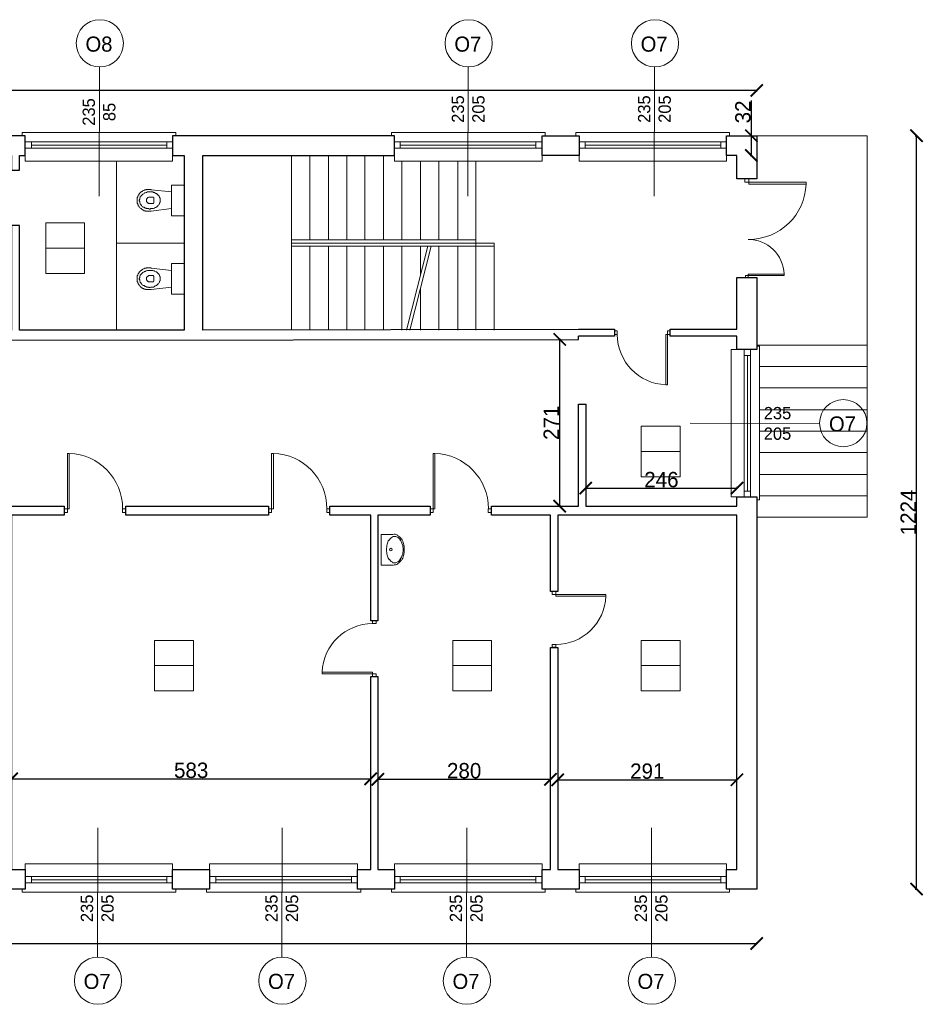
# Model space of a CAD drawing. Header units: centimetres. Extents: x -17621 to 77377, y -18613 to 66.
# Tile 86 of 173: x 14486 to 15954, y -14206 to -12606. Entities that reach past the tile are written whole.
import ezdxf

# ---------------------------------------------------------------- set-up
doc = ezdxf.new("R2010")
doc.units = ezdxf.units.CM
doc.layers.add('0-wymiarowanie rys.CAD', color=5, linetype='Continuous', lineweight=0, true_color=0x0000ff)
for name, color, linetype, lineweight in [('a_drzwi i okna', 2, 'Continuous', 0), ('a_inwentaryzacja', 141, 'Continuous', 0), ('a_wymiarowanie', 211, 'Continuous', 0), ('drzwi', 2, 'Continuous', 0), ('pomieszczenia', 191, 'Continuous', 5)]:
    doc.layers.add(name, color=color, linetype=linetype, lineweight=lineweight)
for name, color, linetype in [('PDF2_A220 ŚCIANY WEWNĘTRZNE', 7, 'Continuous'), ('PDF2_A250 SCHODY', 7, 'Continuous'), ('PDF2_A310 STOLARKA ZEWNĘTRZNA', 7, 'Continuous'), ('PDF2_A720 MEBLE', 7, 'Continuous'), ('PDF2_WIDOKOWA', 7, 'Continuous')]:
    doc.layers.add(name, color=color, linetype=linetype)
doc.styles.add('PDF Century Gothic', font='GOTHIC.TTF')
doc.dimstyles.new('ISO-25', dxfattribs={"dimtxt": 25, "dimasz": 20, "dimexe": 0.6, "dimexo": 0.375, "dimtad": 1, "dimdec": 0, "dimtxsty": 'PDF Century Gothic', "dimblk": 'ARCHTICK', "dimcen": 2.5, "dimadec": 1, "dimazin": 0, "dimtfac": 1, "dimtdec": 0, "dimtmove": 0, "dimatfit": 3, "dimldrblk": 'ARCHTICK', "dimfxl": 2, "dimfxlon": 1, "dimarcsym": 0})

# ---------------------------------------------------------------- blocks, each defined once
blk = doc.blocks.new('_ArchTick')
at = {"color": 0, "linetype": 'ByBlock', "const_width": 0.15}
blk.add_lwpolyline([(-0.5, -0.5), (0.5, 0.5)], dxfattribs=at)
blk = doc.blocks.new('*D895')
at = {"layer": 'a_wymiarowanie', "color": 0, "linetype": 'Continuous', "lineweight": -2, "transparency": 16777216}
for p, q in [((15675.1, -12794.2), (15675.1, -12736.8)), ((15673.1, -12794.2), (15675.7, -12794.2)), ((15675.1, -12826.3), (15675.1, -12794.2)), ((15673.1, -12826.3), (15675.7, -12826.3))]:
    blk.add_line(p, q, dxfattribs=at)
at = {"layer": 'Defpoints', "color": 0, "linetype": 'Continuous', "transparency": 16777216}
for p in [(15095.3, -12794.2), (15675.1, -12794.2), (15095.3, -12826.3)]:
    blk.add_point(p, dxfattribs=at)
at = {"layer": 'a_wymiarowanie', "color": 0, "linetype": 'Continuous', "lineweight": -2, "transparency": 16777216, "xscale": 20, "yscale": 20, "zscale": 20}
for p, rotation in [((15675.1, -12794.2), 90), ((15675.1, -12826.3), 270)]:
    blk.add_blockref('_ArchTick', p, dxfattribs=dict(at, rotation=rotation))
at = {"layer": 'a_wymiarowanie', "color": 0, "linetype": 'Continuous', "lineweight": 0, "transparency": 16777216, "insert": (15661.4, -12755.5), "char_height": 25, "attachment_point": 5, "rotation": 90, "style": 'PDF Century Gothic'}
blk.add_mtext('32', dxfattribs=at)
blk = doc.blocks.new('*D896')
at = {"layer": 'a_wymiarowanie', "color": 0, "linetype": 'Continuous', "lineweight": -2, "transparency": 16777216}
for p, q in [((15406, -13364.8), (15406, -13367.4)), ((15406, -13366.8), (15651.6, -13366.8)), ((15651.6, -13364.8), (15651.6, -13367.4))]:
    blk.add_line(p, q, dxfattribs=at)
at = {"layer": 'Defpoints', "color": 0, "linetype": 'Continuous', "transparency": 16777216}
for p in [(15406, -13230.1), (15651.6, -13230.1), (15651.6, -13366.8)]:
    blk.add_point(p, dxfattribs=at)
at = {"layer": 'a_wymiarowanie', "color": 0, "linetype": 'Continuous', "lineweight": -2, "transparency": 16777216, "xscale": 20, "yscale": 20, "zscale": 20, "rotation": 180}
blk.add_blockref('_ArchTick', (15406, -13366.8), dxfattribs=at)
at = {"layer": 'a_wymiarowanie', "color": 0, "linetype": 'Continuous', "lineweight": -2, "transparency": 16777216, "xscale": 20, "yscale": 20, "zscale": 20}
blk.add_blockref('_ArchTick', (15651.6, -13366.8), dxfattribs=at)
at = {"layer": 'a_wymiarowanie', "color": 0, "linetype": 'Continuous', "lineweight": 0, "transparency": 16777216, "insert": (15528.8, -13353.1), "char_height": 25, "attachment_point": 5, "style": 'PDF Century Gothic'}
blk.add_mtext('246', dxfattribs=at)
blk = doc.blocks.new('*D897')
at = {"layer": 'a_wymiarowanie', "color": 0, "linetype": 'Continuous', "lineweight": -2, "transparency": 16777216}
for p, q in [((15365.6, -13125.1), (15363, -13125.1)), ((15363.6, -13396.1), (15363.6, -13125.1)), ((15365.6, -13396.1), (15363, -13396.1))]:
    blk.add_line(p, q, dxfattribs=at)
at = {"layer": 'Defpoints', "color": 0, "linetype": 'Continuous', "transparency": 16777216}
for p in [(15363.6, -13125.1), (15393.9, -13125.1), (15394.2, -13396.1)]:
    blk.add_point(p, dxfattribs=at)
at = {"layer": 'a_wymiarowanie', "color": 0, "linetype": 'Continuous', "lineweight": -2, "transparency": 16777216, "xscale": 20, "yscale": 20, "zscale": 20}
for p, rotation in [((15363.6, -13125.1), 90), ((15363.6, -13396.1), 270)]:
    blk.add_blockref('_ArchTick', p, dxfattribs=dict(at, rotation=rotation))
at = {"layer": 'a_wymiarowanie', "color": 0, "linetype": 'Continuous', "lineweight": 0, "transparency": 16777216, "insert": (15349.8, -13260.6), "char_height": 25, "attachment_point": 5, "rotation": 90, "style": 'PDF Century Gothic'}
blk.add_mtext('271', dxfattribs=at)
blk = doc.blocks.new('*D898')
at = {"layer": 'a_wymiarowanie', "color": 0, "linetype": 'Continuous', "lineweight": -2, "transparency": 16777216}
for p, q in [((14473, -13841.2), (14473, -13838.6)), ((15056.4, -13841.2), (15056.4, -13838.6)), ((14473, -13839.2), (15056.4, -13839.2))]:
    blk.add_line(p, q, dxfattribs=at)
at = {"layer": 'Defpoints', "color": 0, "linetype": 'Continuous', "transparency": 16777216}
for p in [(15056.4, -13839.2), (14473, -13986.3), (15056.4, -13986.3)]:
    blk.add_point(p, dxfattribs=at)
at = {"layer": 'a_wymiarowanie', "color": 0, "linetype": 'Continuous', "lineweight": -2, "transparency": 16777216, "xscale": 20, "yscale": 20, "zscale": 20, "rotation": 180}
blk.add_blockref('_ArchTick', (14473, -13839.2), dxfattribs=at)
at = {"layer": 'a_wymiarowanie', "color": 0, "linetype": 'Continuous', "lineweight": -2, "transparency": 16777216, "xscale": 20, "yscale": 20, "zscale": 20}
blk.add_blockref('_ArchTick', (15056.4, -13839.2), dxfattribs=at)
at = {"layer": 'a_wymiarowanie', "color": 0, "linetype": 'Continuous', "lineweight": 0, "transparency": 16777216, "insert": (14764.7, -13825.4), "char_height": 25, "attachment_point": 5, "style": 'PDF Century Gothic'}
blk.add_mtext('583', dxfattribs=at)
blk = doc.blocks.new('*D899')
at = {"layer": 'a_wymiarowanie', "color": 0, "linetype": 'Continuous', "lineweight": -2, "transparency": 16777216}
for p, q in [((15068.2, -13841.9), (15068.2, -13839.3)), ((15068.2, -13839.9), (15348.5, -13839.9)), ((15348.5, -13841.9), (15348.5, -13839.3))]:
    blk.add_line(p, q, dxfattribs=at)
at = {"layer": 'Defpoints', "color": 0, "linetype": 'Continuous', "transparency": 16777216}
for p in [(15348.5, -13839.9), (15068.2, -13986.3), (15348.5, -13986.3)]:
    blk.add_point(p, dxfattribs=at)
at = {"layer": 'a_wymiarowanie', "color": 0, "linetype": 'Continuous', "lineweight": -2, "transparency": 16777216, "xscale": 20, "yscale": 20, "zscale": 20, "rotation": 180}
blk.add_blockref('_ArchTick', (15068.2, -13839.9), dxfattribs=at)
at = {"layer": 'a_wymiarowanie', "color": 0, "linetype": 'Continuous', "lineweight": -2, "transparency": 16777216, "xscale": 20, "yscale": 20, "zscale": 20}
blk.add_blockref('_ArchTick', (15348.5, -13839.9), dxfattribs=at)
at = {"layer": 'a_wymiarowanie', "color": 0, "linetype": 'Continuous', "lineweight": 0, "transparency": 16777216, "insert": (15208.3, -13826.1), "char_height": 25, "attachment_point": 5, "style": 'PDF Century Gothic'}
blk.add_mtext('280', dxfattribs=at)
blk = doc.blocks.new('*D900')
at = {"layer": 'a_wymiarowanie', "color": 0, "linetype": 'Continuous', "lineweight": -2, "transparency": 16777216}
for p, q in [((15360.3, -13842.6), (15360.3, -13840)), ((15360.3, -13840.6), (15651.6, -13840.6)), ((15651.6, -13842.6), (15651.6, -13840))]:
    blk.add_line(p, q, dxfattribs=at)
at = {"layer": 'Defpoints', "color": 0, "linetype": 'Continuous', "transparency": 16777216}
for p in [(15651.6, -13840.6), (15360.3, -13986.3), (15651.6, -13986.3)]:
    blk.add_point(p, dxfattribs=at)
at = {"layer": 'a_wymiarowanie', "color": 0, "linetype": 'Continuous', "lineweight": -2, "transparency": 16777216, "xscale": 20, "yscale": 20, "zscale": 20, "rotation": 180}
blk.add_blockref('_ArchTick', (15360.3, -13840.6), dxfattribs=at)
at = {"layer": 'a_wymiarowanie', "color": 0, "linetype": 'Continuous', "lineweight": -2, "transparency": 16777216, "xscale": 20, "yscale": 20, "zscale": 20}
blk.add_blockref('_ArchTick', (15651.6, -13840.6), dxfattribs=at)
at = {"layer": 'a_wymiarowanie', "color": 0, "linetype": 'Continuous', "lineweight": 0, "transparency": 16777216, "insert": (15505.9, -13826.8), "char_height": 25, "attachment_point": 5, "style": 'PDF Century Gothic'}
blk.add_mtext('291', dxfattribs=at)
blk = doc.blocks.new('*D1057')
at = {"layer": '0-wymiarowanie rys.CAD', "color": 0, "linetype": 'Continuous', "lineweight": -2, "transparency": 16777216}
for p, q in [((10837.5, -14104.6), (10837.5, -14107.2)), ((10837.5, -14106.6), (15683.7, -14106.6)), ((15683.7, -14104.6), (15683.7, -14107.2))]:
    blk.add_line(p, q, dxfattribs=at)
at = {"layer": 'Defpoints', "color": 0, "linetype": 'Continuous', "transparency": 16777216}
for p in [(10837.5, -14062.5), (15683.7, -14062.5), (15683.7, -14106.6)]:
    blk.add_point(p, dxfattribs=at)
at = {"layer": '0-wymiarowanie rys.CAD', "color": 0, "linetype": 'Continuous', "lineweight": -2, "transparency": 16777216, "xscale": 20, "yscale": 20, "zscale": 20, "rotation": 180}
blk.add_blockref('_ArchTick', (10837.5, -14106.6), dxfattribs=at)
at = {"layer": '0-wymiarowanie rys.CAD', "color": 0, "linetype": 'Continuous', "lineweight": -2, "transparency": 16777216, "xscale": 20, "yscale": 20, "zscale": 20}
blk.add_blockref('_ArchTick', (15683.7, -14106.6), dxfattribs=at)
at = {"layer": '0-wymiarowanie rys.CAD', "color": 0, "linetype": 'Continuous', "transparency": 16777216, "insert": (13260.6, -14092.9), "char_height": 25, "attachment_point": 5, "style": 'PDF Century Gothic'}
blk.add_mtext('4846', dxfattribs=at)
blk = doc.blocks.new('*D1058')
at = {"layer": '0-wymiarowanie rys.CAD', "color": 0, "linetype": 'Continuous', "lineweight": -2, "transparency": 16777216}
for p, q in [((15941.4, -12794.2), (15944, -12794.2)), ((15943.4, -14018.4), (15943.4, -12794.2)), ((15941.4, -14018.4), (15944, -14018.4))]:
    blk.add_line(p, q, dxfattribs=at)
at = {"layer": 'Defpoints', "color": 0, "linetype": 'Continuous', "transparency": 16777216}
for p in [(15683.7, -12794.2), (15943.4, -12794.2), (15683.7, -14018.4)]:
    blk.add_point(p, dxfattribs=at)
at = {"layer": '0-wymiarowanie rys.CAD', "color": 0, "linetype": 'Continuous', "lineweight": -2, "transparency": 16777216, "xscale": 20, "yscale": 20, "zscale": 20}
for p, rotation in [((15943.4, -12794.2), 90), ((15943.4, -14018.4), 270)]:
    blk.add_blockref('_ArchTick', p, dxfattribs=dict(at, rotation=rotation))
at = {"layer": '0-wymiarowanie rys.CAD', "color": 0, "linetype": 'Continuous', "transparency": 16777216, "insert": (15929.9, -13406.3), "char_height": 25, "attachment_point": 5, "rotation": 90, "style": 'PDF Century Gothic'}
blk.add_mtext('1224', dxfattribs=at)
blk = doc.blocks.new('*D1059')
at = {"layer": '0-wymiarowanie rys.CAD', "color": 0, "linetype": 'Continuous', "lineweight": -2, "transparency": 16777216}
for p, q in [((10837.5, -12722.5), (10837.5, -12719.9)), ((15683.7, -12720.5), (10837.5, -12720.5)), ((15683.7, -12722.5), (15683.7, -12719.9))]:
    blk.add_line(p, q, dxfattribs=at)
at = {"layer": 'Defpoints', "color": 0, "linetype": 'Continuous', "transparency": 16777216}
for p in [(10837.5, -12720.5), (10837.5, -12794.2), (15683.7, -12794.2)]:
    blk.add_point(p, dxfattribs=at)
at = {"layer": '0-wymiarowanie rys.CAD', "color": 0, "linetype": 'Continuous', "lineweight": -2, "transparency": 16777216, "xscale": 20, "yscale": 20, "zscale": 20, "rotation": 180}
blk.add_blockref('_ArchTick', (10837.5, -12720.5), dxfattribs=at)
at = {"layer": '0-wymiarowanie rys.CAD', "color": 0, "linetype": 'Continuous', "lineweight": -2, "transparency": 16777216, "xscale": 20, "yscale": 20, "zscale": 20}
blk.add_blockref('_ArchTick', (15683.7, -12720.5), dxfattribs=at)
at = {"layer": '0-wymiarowanie rys.CAD', "color": 0, "linetype": 'Continuous', "transparency": 16777216, "insert": (13260.6, -12706.7), "char_height": 25, "attachment_point": 5, "style": 'PDF Century Gothic'}
blk.add_mtext('4846', dxfattribs=at)

msp = doc.modelspace()

# ---------------------------------------------------------------- linework, layer by layer
at = {"layer": 'a_drzwi i okna'}
for p, q in [((14615.5, -12682.5), (14615, -12892.6)), ((15215, -12682.5), (15214.4, -12892.6)), ((15517.6, -12682.5), (15517.1, -12892.6)), ((15785.9, -13261.8), (15575.7, -13261.3)), ((14613, -13918.5), (14612.5, -14128.6)), ((14912.7, -13918.5), (14912.2, -14128.6)), ((15212.5, -13918.5), (15211.9, -14128.6)), ((15513, -13918.5), (15512.5, -14128.6))]:
    msp.add_line(p, q, dxfattribs=at)
for centre in [(14616.3, -12644), (15215.7, -12644), (15518.4, -12644), (15824.3, -13261.2), (14613.3, -14167.1), (14913, -14167.1), (15212.7, -14167.1), (15513.3, -14167.1)]:
    msp.add_circle(centre, 38.4, dxfattribs=at)
at = {"layer": 'a_inwentaryzacja', "linetype": 'Continuous', "lineweight": 25}
for p, q in [((15406, -13120.1), (15394.2, -13120.1)), ((15394.2, -13230.1), (15406.7, -13230.1))]:
    msp.add_line(p, q, dxfattribs=at)
at = {"layer": 'a_inwentaryzacja', "lineweight": 25}
for points in [[(14485.7, -12850), (14485.7, -12826.3), (14495, -12826.3), (14495, -12794.2), (14434.9, -12794.2), (14434.9, -12826.3), (14473, -12826.3), (14473, -12850)], [(15334.9, -12826.3), (15334.9, -12794.2), (15395, -12794.2), (15395, -12826.3)], [(15651.6, -12864.4), (15651.6, -12826.3), (15634.6, -12826.3), (15634.6, -12794.2), (15683.7, -12794.2), (15683.7, -12864.4)], [(15651.6, -13024.5), (15683.7, -13024.5), (15683.7, -13141.3), (15651.6, -13141.3), (15651.6, -13120.1), (15543.2, -13120.1), (15543.2, -13108.3), (15651.6, -13108.3)], [(13758.4, -13396.1), (14558.5, -13396.1), (14558.5, -13410.5), (14473, -13410.5), (14473, -13986.3), (14495, -13986.3), (14495, -14018.4), (14434.9, -14018.4), (14434.9, -13986.3), (14449.3, -13986.3), (14449.3, -13410.5), (13758.4, -13410.5)], [(14890.4, -13410.5), (14658.4, -13410.5), (14658.4, -13396.1), (14890.4, -13396.1)], [(15056.4, -13582.4), (15056.4, -13410.5), (14990.3, -13410.5), (14990.3, -13396.1), (15152.9, -13396.1), (15152.9, -13410.5), (15068.2, -13410.5), (15068.2, -13582.4)], [(15360.3, -13625.6), (15360.3, -13986.3), (15395, -13986.3), (15395, -14018.4), (15334.9, -14018.4), (15334.9, -13986.3), (15348.5, -13986.3), (15348.5, -13625.6)], [(15068.2, -13673), (15068.2, -13986.3), (15095.3, -13986.3), (15095.3, -14018.4), (15035.2, -14018.4), (15035.2, -13986.3), (15056.4, -13986.3), (15056.4, -13673)], [(14734.6, -13986.3), (14794.7, -13986.3), (14794.7, -14018.4), (14734.6, -14018.4)]]:
    msp.add_lwpolyline(points, close=True, dxfattribs=at)
for points in [[(15394.2, -13109), (14783.7, -13110), (14783.7, -12826.3), (15095.3, -12826.3), (15095.3, -12794.2), (14734.6, -12794.2), (14734.6, -12826.3), (14753.3, -12826.3), (14753.3, -13110), (14485.7, -13110), (14485.7, -12939.8), (14473, -12939.8), (14473, -13110), (14467.1, -13110), (14467.1, -13126.1), (15394.2, -13125.1), (15394.2, -13120.1)], [(15394.2, -13109), (15394.2, -13108.3), (15452.6, -13108.3), (15452.6, -13120.1), (15406, -13120.1)], [(15406, -13230.1), (15406, -13396.1), (15651.6, -13396.1), (15651.6, -13380.9), (15683.7, -13380.9), (15683.7, -14018.4), (15634.6, -14018.4), (15634.6, -13986.3), (15651.6, -13986.3), (15651.6, -13410.5), (15360.3, -13410.5), (15360.3, -13535), (15348.5, -13535), (15348.5, -13410.5), (15252.8, -13410.5), (15252.8, -13396.1), (15394.2, -13396.1), (15394.2, -13230.1)]]:
    msp.add_lwpolyline(points, dxfattribs=at)
at = {"layer": 'drzwi'}
for points in [[(15670.9, -12869.6), (15670.9, -12864.4), (15664.4, -12864.4), (15664.4, -12869.6), (15670.9, -12869.6), (15670.9, -12872.7), (15763.9, -12872.7), (15763.9, -12869.6), (15670.9, -12869.6)], [(15669.7, -13021.3), (15669.7, -13024.5), (15665.6, -13024.5), (15665.6, -13021.3), (15669.7, -13021.3), (15669.7, -13019.3), (15728.3, -13019.2), (15728.3, -13021.2), (15669.7, -13021.3)], [(15538.7, -13117.1), (15543.2, -13117.1), (15543.2, -13111.3), (15538.7, -13111.3), (15538.7, -13117.1), (15535.9, -13117.1), (15535.9, -13198.7), (15538.7, -13198.7), (15538.7, -13117.1)], [(14563.5, -13400.2), (14558.5, -13400.2), (14558.5, -13406.5), (14563.5, -13406.5), (14563.5, -13400.2), (14566.5, -13400.2), (14566.5, -13310.5), (14563.5, -13310.4), (14563.5, -13400.2)], [(14895.4, -13400.2), (14890.4, -13400.2), (14890.4, -13406.5), (14895.4, -13406.5), (14895.4, -13400.2), (14898.4, -13400.2), (14898.4, -13310.5), (14895.4, -13310.4), (14895.4, -13400.2)], [(15157.9, -13400.2), (15152.9, -13400.2), (15152.9, -13406.5), (15157.9, -13406.5), (15157.9, -13400.2), (15160.9, -13400.2), (15160.9, -13310.5), (15157.9, -13310.4), (15157.9, -13400.2)], [(15357.3, -13539.5), (15357.3, -13535), (15351.5, -13535), (15351.5, -13539.5), (15357.3, -13539.5), (15357.3, -13542.2), (15438.5, -13542.2), (15438.6, -13539.5), (15357.3, -13539.5)], [(15059.4, -13668.7), (15059.4, -13673.3), (15065.2, -13673.3), (15065.2, -13668.7), (15059.4, -13668.7), (15059.4, -13666), (14977.7, -13666), (14977.6, -13668.7), (15059.4, -13668.7)]]:
    msp.add_lwpolyline(points, dxfattribs=at)
for points in [[(15457, -13117.1), (15452.5, -13117.1), (15452.5, -13111.3), (15457, -13111.3)], [(14653.3, -13400.2), (14658.3, -13400.2), (14658.3, -13406.5), (14653.3, -13406.5)], [(14985.2, -13400.2), (14990.2, -13400.2), (14990.2, -13406.5), (14985.2, -13406.5)], [(15247.6, -13400.2), (15252.6, -13400.2), (15252.6, -13406.5), (15247.6, -13406.5)], [(15059.4, -13587), (15059.4, -13582.4), (15065.2, -13582.4), (15065.2, -13587)], [(15357.3, -13620.8), (15357.3, -13625.4), (15351.5, -13625.4), (15351.5, -13620.8)]]:
    msp.add_lwpolyline(points, close=True, dxfattribs=at)
for centre, radius, start, end in [((15671.1, -12869.7), 92.9, 269.8945, 358.1637), ((15669.8, -13021.2), 58.5, 1.9483, 90.2176), ((15538.6, -13117.2), 81.5, 179.8945, 268.1637), ((14563.6, -13400), 89.7, 359.8945, 88.1637), ((14895.5, -13400), 89.7, 359.8945, 88.1637), ((15158, -13400), 89.7, 359.8945, 88.1637), ((15357.4, -13539.6), 81.2, 269.8945, 358.1637), ((15059.3, -13668.6), 81.7, 89.8945, 178.1637)]:
    msp.add_arc(centre, radius, start, end, dxfattribs=at)
at = {"layer": 'PDF2_A220 ŚCIANY WEWNĘTRZNE', "lineweight": 25}
for points in [[(14734.6, -13986.3), (14794.7, -13986.3)], [(15334.9, -13986.3), (15348.5, -13986.3)], [(15360.3, -13986.3), (15395, -13986.3)], [(14794.7, -14018.4), (14734.6, -14018.4)], [(15395, -14018.4), (15334.9, -14018.4)]]:
    msp.add_lwpolyline(points, dxfattribs=at)
at = {"layer": 'PDF2_A250 SCHODY', "lineweight": 5}
for points in [[(15683.7, -12794.2), (15863.2, -12794.2), (15863.2, -13134.5), (15683.7, -13134.5), (15863.2, -13134.5), (15863.2, -13413.9), (15683.7, -13413.9), (15863.2, -13413.9)], [(14927.7, -12826.3), (14927.7, -12902.5)], [(14957.3, -12826.3), (14957.3, -12963.5)], [(14987.8, -12826.3), (14987.8, -12963.5)], [(15017.4, -12826.3), (15017.4, -12963.5)], [(15047.1, -12826.3), (15047.1, -12963.5)], [(15077.5, -12826.3), (15077.5, -12963.5)], [(15107.2, -12835.7), (15107.2, -12963.5)], [(15137.6, -12835.7), (15137.6, -12963.5)], [(15167.3, -12835.7), (15167.3, -12963.5)], [(15197.8, -12835.7), (15197.8, -12963.5)], [(15227.4, -12835.7), (15227.4, -13110)], [(14927.7, -12901.7), (14927.7, -13110)], [(15227.4, -12963.5), (14927.7, -12963.5), (15227.4, -12963.5)], [(14927.7, -12968.6), (15257, -12968.6), (15257, -13042.7)], [(14927.7, -12973.7), (15257, -12973.7)], [(14957.3, -12973.7), (14957.3, -13110)], [(14987.8, -12973.7), (14987.8, -13110)], [(15017.4, -12973.7), (15017.4, -13110)], [(15047.1, -12973.7), (15047.1, -13110)], [(15077.5, -12973.7), (15077.5, -13110)], [(15107.2, -12973.7), (15107.2, -13110)], [(15149.5, -12973.7), (15114.8, -13110)], [(15154.6, -12973.7), (15119.9, -13110)], [(15137.6, -12973.7), (15137.6, -13020.2)], [(15167.3, -12973.7), (15167.3, -13110)], [(15197.8, -12973.7), (15197.8, -13110)], [(15137.6, -13041.4), (15137.6, -13110)], [(15257, -13042.7), (15257, -13110)], [(15688, -13169.2), (15863.2, -13169.2)], [(15688, -13204), (15863.2, -13204)], [(15688, -13239.5), (15863.2, -13239.5)], [(15688, -13274.2), (15863.2, -13274.2)], [(15688, -13308.9), (15863.2, -13308.9)], [(15688, -13344.5), (15863.2, -13344.5)], [(15688, -13379.2), (15863.2, -13379.2)]]:
    msp.add_lwpolyline(points, dxfattribs=at)
at = {"layer": 'PDF2_A310 STOLARKA ZEWNĘTRZNA', "lineweight": 5}
for points in [[(14734.6, -12835.7), (14734.6, -12794.2), (14739.7, -12794.2), (14739.7, -12789.1), (14495, -12789.1), (14490, -12789.1), (14490, -12794.2), (14495, -12794.2), (14495, -12835.7)], [(15334.9, -12835.7), (15334.9, -12794.2), (15340, -12794.2), (15340, -12789.1), (15095.3, -12789.1), (15090.2, -12789.1), (15090.2, -12794.2), (15095.3, -12794.2), (15095.3, -12835.7)], [(15634.6, -12835.7), (15634.6, -12794.2), (15639.7, -12794.2), (15639.7, -12789.1), (15395, -12789.1), (15390, -12789.1), (15390, -12794.2), (15395, -12794.2), (15395, -12835.7)], [(14734.6, -12814.5), (14725.3, -12814.5), (14505.2, -12814.5), (14495, -12814.5), (14495, -12804.3), (14505.2, -12804.3), (14725.3, -12804.3), (14734.6, -12804.3)], [(15334.9, -12814.5), (15324.8, -12814.5), (15104.6, -12814.5), (15095.3, -12814.5), (15095.3, -12804.3), (15104.6, -12804.3), (15324.8, -12804.3), (15334.9, -12804.3)], [(15634.6, -12814.5), (15625.3, -12814.5), (15405.2, -12814.5), (15395, -12814.5), (15395, -12804.3), (15405.2, -12804.3), (15625.3, -12804.3), (15634.6, -12804.3)], [(15642.3, -13380.9), (15683.7, -13380.9), (15683.7, -13386), (15688, -13386), (15688, -13141.3), (15688, -13136.2), (15683.7, -13136.2), (15683.7, -13141.3), (15642.3, -13141.3)], [(15663.4, -13380.9), (15663.4, -13371.6), (15663.4, -13151.5), (15663.4, -13141.3), (15673.6, -13141.3), (15673.6, -13151.5), (15673.6, -13371.6), (15673.6, -13380.9)], [(14495, -13977), (14495, -14018.4), (14490, -14018.4), (14490, -14023.5), (14734.6, -14023.5), (14739.7, -14023.5), (14739.7, -14018.4), (14734.6, -14018.4), (14734.6, -13977)], [(14794.7, -13977), (14794.7, -14018.4), (14789.7, -14018.4), (14789.7, -14023.5), (15035.2, -14023.5), (15040.3, -14023.5), (15040.3, -14018.4), (15035.2, -14018.4), (15035.2, -13977)], [(15095.3, -13977), (15095.3, -14018.4), (15090.2, -14018.4), (15090.2, -14023.5), (15334.9, -14023.5), (15340, -14023.5), (15340, -14018.4), (15334.9, -14018.4), (15334.9, -13977)], [(15395, -13977), (15395, -14018.4), (15390, -14018.4), (15390, -14023.5), (15634.6, -14023.5), (15639.7, -14023.5), (15639.7, -14018.4), (15634.6, -14018.4), (15634.6, -13977)], [(14495, -13998.1), (14505.2, -13998.1), (14725.3, -13998.1), (14734.6, -13998.1), (14734.6, -14008.3), (14725.3, -14008.3), (14505.2, -14008.3), (14495, -14008.3)], [(14794.7, -13998.1), (14804.9, -13998.1), (15025, -13998.1), (15035.2, -13998.1), (15035.2, -14008.3), (15025, -14008.3), (14804.9, -14008.3), (14794.7, -14008.3)], [(15095.3, -13998.1), (15104.6, -13998.1), (15324.8, -13998.1), (15334.9, -13998.1), (15334.9, -14008.3), (15324.8, -14008.3), (15104.6, -14008.3), (15095.3, -14008.3)], [(15395, -13998.1), (15405.2, -13998.1), (15625.3, -13998.1), (15634.6, -13998.1), (15634.6, -14008.3), (15625.3, -14008.3), (15405.2, -14008.3), (15395, -14008.3)]]:
    msp.add_lwpolyline(points, close=True, dxfattribs=at)
for points in [[(14505.2, -12804.3), (14505.2, -12814.5)], [(14725.3, -12809.4), (14505.2, -12809.4)], [(14725.3, -12804.3), (14725.3, -12814.5)], [(15104.6, -12804.3), (15104.6, -12814.5)], [(15324.8, -12809.4), (15104.6, -12809.4)], [(15324.8, -12804.3), (15324.8, -12814.5)], [(15405.2, -12804.3), (15405.2, -12814.5)], [(15625.3, -12809.4), (15405.2, -12809.4)], [(15625.3, -12804.3), (15625.3, -12814.5)], [(15673.6, -13151.5), (15663.4, -13151.5)], [(15668.5, -13371.6), (15668.5, -13151.5)], [(15673.6, -13371.6), (15663.4, -13371.6)], [(14505.2, -14008.3), (14505.2, -13998.1)], [(14725.3, -14008.3), (14725.3, -13998.1)], [(14804.9, -14008.3), (14804.9, -13998.1)], [(15025, -14008.3), (15025, -13998.1)], [(15104.6, -14008.3), (15104.6, -13998.1)], [(15324.8, -14008.3), (15324.8, -13998.1)], [(15405.2, -14008.3), (15405.2, -13998.1)], [(15625.3, -14008.3), (15625.3, -13998.1)], [(14505.2, -14003.2), (14725.3, -14003.2)], [(14804.9, -14003.2), (15025, -14003.2)], [(15104.6, -14003.2), (15324.8, -14003.2)], [(15405.2, -14003.2), (15625.3, -14003.2)]]:
    msp.add_lwpolyline(points, dxfattribs=at)
at = {"layer": 'PDF2_A720 MEBLE', "lineweight": 0}
for points in [[(14732.9, -12874.5), (14732.9, -12924.5), (14753.3, -12924.5), (14753.3, -12874.5)], [(14732.9, -12912.6), (14699.9, -12916.9), (14699.1, -12916.9), (14698.2, -12916.9), (14697.4, -12916.9), (14696.5, -12916.9), (14695.7, -12916.9), (14694.8, -12916.9), (14694, -12916.9), (14693.1, -12916.9), (14692.3, -12916.9), (14691.5, -12916.9), (14690.6, -12916.9), (14690.6, -12916), (14689.8, -12916), (14688.9, -12916), (14688.1, -12916), (14687.2, -12915.2), (14686.4, -12915.2), (14685.5, -12914.3), (14684.7, -12914.3), (14684.7, -12913.5), (14683.8, -12913.5), (14683.8, -12912.6), (14683, -12912.6), (14682.1, -12911.8), (14681.3, -12910.9), (14680.4, -12910.1), (14680.4, -12909.2), (14679.6, -12909.2), (14679.6, -12908.4), (14678.8, -12907.5), (14678.8, -12906.7), (14677.9, -12906.7), (14677.9, -12905.8), (14677.9, -12905), (14677.9, -12904.2), (14677.1, -12904.2), (14677.1, -12903.3), (14677.1, -12902.5), (14677.1, -12901.6), (14677.1, -12900.8), (14677.1, -12899.9), (14677.1, -12899.1), (14677.1, -12898.2), (14677.1, -12897.4), (14677.1, -12896.5), (14677.1, -12895.7), (14677.1, -12894.8), (14677.1, -12894), (14677.9, -12894), (14677.9, -12893.1), (14677.9, -12892.3), (14678.8, -12891.5), (14678.8, -12890.6), (14679.6, -12890.6), (14679.6, -12889.8), (14680.4, -12888.9), (14680.4, -12888.1), (14681.3, -12888.1), (14681.3, -12887.2), (14682.1, -12887.2), (14682.1, -12886.4), (14683, -12886.4), (14683, -12885.5), (14683.8, -12885.5), (14683.8, -12884.7), (14684.7, -12884.7), (14685.5, -12884.7), (14685.5, -12883.8), (14686.4, -12883.8), (14687.2, -12883), (14688.1, -12883), (14688.9, -12882.1), (14689.8, -12882.1), (14690.6, -12882.1), (14691.5, -12882.1), (14692.3, -12881.3), (14693.1, -12881.3), (14694, -12881.3), (14694.8, -12881.3), (14695.7, -12881.3), (14696.5, -12881.3), (14697.4, -12881.3), (14698.2, -12881.3), (14699.1, -12881.3), (14699.9, -12882.1), (14732.9, -12885.5)], [(14714.3, -12899.1), (14714.3, -12898.2), (14714.3, -12897.4), (14714.3, -12895.7), (14713.5, -12894.8), (14713.5, -12894), (14712.6, -12892.3), (14711.8, -12891.5), (14710.9, -12890.6), (14710.1, -12889.8), (14709.2, -12888.9), (14708.4, -12888.1), (14707.5, -12888.1), (14705.8, -12887.2), (14705, -12886.4), (14703.3, -12886.4), (14702.5, -12885.5), (14700.8, -12885.5), (14699.1, -12885.5), (14698.2, -12885.5), (14696.5, -12885.5), (14695.7, -12885.5), (14694, -12885.5), (14692.3, -12886.4), (14691.5, -12886.4), (14689.8, -12887.2), (14688.9, -12887.2), (14688.1, -12888.1), (14686.4, -12888.9), (14685.5, -12889.8), (14684.7, -12890.6), (14683.8, -12891.5), (14683, -12892.3), (14682.1, -12893.1), (14682.1, -12894), (14681.3, -12895.7), (14681.3, -12896.5), (14681.3, -12897.4), (14680.4, -12899.1), (14680.4, -12899.9), (14681.3, -12900.8), (14681.3, -12902.5), (14681.3, -12903.3), (14682.1, -12904.2), (14682.1, -12905), (14683, -12905.8), (14683.8, -12907.5), (14684.7, -12908.4), (14685.5, -12909.2), (14686.4, -12910.1), (14688.1, -12910.1), (14688.9, -12910.9), (14689.8, -12911.8), (14691.5, -12911.8), (14692.3, -12912.6), (14694, -12912.6), (14695.7, -12912.6), (14696.5, -12913.5), (14698.2, -12913.5), (14699.1, -12912.6), (14700.8, -12912.6), (14702.5, -12912.6), (14703.3, -12912.6), (14705, -12911.8), (14705.8, -12910.9), (14707.5, -12910.9), (14708.4, -12910.1), (14709.2, -12909.2), (14710.1, -12908.4), (14710.9, -12907.5), (14711.8, -12906.7), (14712.6, -12905.8), (14713.5, -12905), (14713.5, -12903.3), (14714.3, -12902.5), (14714.3, -12901.6), (14714.3, -12900.8)], [(14704.2, -12899.1), (14704.2, -12896.5), (14704.2, -12895.7), (14704.2, -12894.8), (14703.3, -12894.8), (14703.3, -12894), (14702.5, -12894), (14696.5, -12894), (14695.7, -12894), (14694.8, -12894.8), (14694, -12894.8), (14694, -12895.7), (14693.1, -12895.7), (14693.1, -12896.5), (14692.3, -12896.5), (14692.3, -12897.4), (14692.3, -12898.2), (14692.3, -12899.1), (14692.3, -12899.9), (14692.3, -12900.8), (14692.3, -12901.6), (14693.1, -12901.6), (14693.1, -12902.5), (14694, -12903.3), (14694.8, -12903.3), (14694.8, -12904.2), (14695.7, -12904.2), (14696.5, -12904.2), (14697.4, -12904.2), (14702.5, -12904.2), (14703.3, -12904.2), (14704.2, -12903.3), (14704.2, -12902.5)], [(14732.9, -13001.9), (14732.9, -13051.8), (14753.3, -13051.8), (14753.3, -13001.9)], [(14732.9, -13040), (14699.9, -13044.2), (14699.1, -13044.2), (14698.2, -13044.2), (14697.4, -13044.2), (14696.5, -13044.2), (14695.7, -13044.2), (14694.8, -13044.2), (14694, -13044.2), (14693.1, -13044.2), (14692.3, -13044.2), (14691.5, -13044.2), (14690.6, -13044.2), (14690.6, -13043.3), (14689.8, -13043.3), (14688.9, -13043.3), (14688.1, -13043.3), (14687.2, -13042.5), (14686.4, -13042.5), (14685.5, -13041.6), (14684.7, -13041.6), (14684.7, -13040.8), (14683.8, -13040.8), (14683.8, -13040), (14683, -13040), (14682.1, -13039.1), (14681.3, -13038.3), (14680.4, -13037.4), (14680.4, -13036.6), (14679.6, -13036.6), (14679.6, -13035.7), (14678.8, -13034.9), (14678.8, -13034), (14677.9, -13034), (14677.9, -13033.2), (14677.9, -13032.3), (14677.9, -13031.5), (14677.1, -13031.5), (14677.1, -13030.6), (14677.1, -13029.8), (14677.1, -13028.9), (14677.1, -13028.1), (14677.1, -13027.3), (14677.1, -13026.4), (14677.1, -13025.6), (14677.1, -13024.7), (14677.1, -13023.9), (14677.1, -13023), (14677.1, -13022.2), (14677.1, -13021.3), (14677.9, -13021.3), (14677.9, -13020.5), (14677.9, -13019.6), (14678.8, -13018.8), (14678.8, -13017.9), (14679.6, -13017.9), (14679.6, -13017.1), (14680.4, -13016.2), (14680.4, -13015.4), (14681.3, -13015.4), (14681.3, -13014.6), (14682.1, -13014.6), (14682.1, -13013.7), (14683, -13013.7), (14683, -13012.9), (14683.8, -13012.9), (14683.8, -13012), (14684.7, -13012), (14685.5, -13012), (14685.5, -13011.2), (14686.4, -13011.2), (14687.2, -13010.3), (14688.1, -13010.3), (14688.9, -13009.5), (14689.8, -13009.5), (14690.6, -13009.5), (14691.5, -13009.5), (14692.3, -13008.6), (14693.1, -13008.6), (14694, -13008.6), (14694.8, -13008.6), (14695.7, -13008.6), (14696.5, -13008.6), (14697.4, -13008.6), (14698.2, -13008.6), (14699.1, -13008.6), (14699.9, -13009.5), (14732.9, -13012.9)], [(14714.3, -13026.4), (14714.3, -13025.6), (14714.3, -13024.7), (14714.3, -13023), (14713.5, -13022.2), (14713.5, -13021.3), (14712.6, -13019.6), (14711.8, -13018.8), (14710.9, -13017.9), (14710.1, -13017.1), (14709.2, -13016.2), (14708.4, -13015.4), (14707.5, -13015.4), (14705.8, -13014.6), (14705, -13013.7), (14703.3, -13013.7), (14702.5, -13012.9), (14700.8, -13012.9), (14699.1, -13012.9), (14698.2, -13012.9), (14696.5, -13012.9), (14695.7, -13012.9), (14694, -13012.9), (14692.3, -13013.7), (14691.5, -13013.7), (14689.8, -13014.6), (14688.9, -13014.6), (14688.1, -13015.4), (14686.4, -13016.2), (14685.5, -13017.1), (14684.7, -13017.9), (14683.8, -13018.8), (14683, -13019.6), (14682.1, -13020.5), (14682.1, -13021.3), (14681.3, -13023), (14681.3, -13023.9), (14681.3, -13024.7), (14680.4, -13026.4), (14680.4, -13027.3), (14681.3, -13028.1), (14681.3, -13029.8), (14681.3, -13030.6), (14682.1, -13031.5), (14682.1, -13032.3), (14683, -13033.2), (14683.8, -13034.9), (14684.7, -13035.7), (14685.5, -13036.6), (14686.4, -13037.4), (14688.1, -13037.4), (14688.9, -13038.3), (14689.8, -13039.1), (14691.5, -13039.1), (14692.3, -13040), (14694, -13040), (14695.7, -13040), (14696.5, -13040.8), (14698.2, -13040.8), (14699.1, -13040), (14700.8, -13040), (14702.5, -13040), (14703.3, -13040), (14705, -13039.1), (14705.8, -13038.3), (14707.5, -13038.3), (14708.4, -13037.4), (14709.2, -13036.6), (14710.1, -13035.7), (14710.9, -13034.9), (14711.8, -13034), (14712.6, -13033.2), (14713.5, -13032.3), (14713.5, -13030.6), (14714.3, -13029.8), (14714.3, -13028.9), (14714.3, -13028.1)], [(14704.2, -13026.4), (14704.2, -13023.9), (14704.2, -13023), (14704.2, -13022.2), (14703.3, -13022.2), (14703.3, -13021.3), (14702.5, -13021.3), (14696.5, -13021.3), (14695.7, -13021.3), (14694.8, -13022.2), (14694, -13022.2), (14694, -13023), (14693.1, -13023), (14693.1, -13023.9), (14692.3, -13023.9), (14692.3, -13024.7), (14692.3, -13025.6), (14692.3, -13026.4), (14692.3, -13027.3), (14692.3, -13028.1), (14692.3, -13028.9), (14693.1, -13028.9), (14693.1, -13029.8), (14694, -13030.6), (14694.8, -13030.6), (14694.8, -13031.5), (14695.7, -13031.5), (14696.5, -13031.5), (14697.4, -13031.5), (14702.5, -13031.5), (14703.3, -13031.5), (14704.2, -13030.6), (14704.2, -13029.8)]]:
    msp.add_lwpolyline(points, close=True, dxfattribs=at)
msp.add_lwpolyline([(15093.6, -13491.8), (15073.3, -13491.8), (15073.3, -13441.9), (15093.6, -13441.9)], dxfattribs=at)
for points in [[(15099.5, -13446.3, 0.138478), (15095.3, -13445.1, 0.138478), (15091.1, -13446.3)], [(15083.4, -13457.7, 0.068272), (15082.1, -13466.7, 0.068272), (15083.4, -13475.7)], [(15108, -13475.7, 0.068248), (15109.2, -13466.7, 0.068272), (15108, -13457.6)], [(15109.6, -13476.6, 0.068248), (15110.9, -13466.7, 0.068273), (15109.6, -13456.7)], [(15091.1, -13487.1, 0.138479), (15095.3, -13488.2, 0.138478), (15099.5, -13487.1)]]:
    msp.add_lwpolyline(points, format="xyb", dxfattribs=at)
msp.add_circle((15089.3, -13466.7), 2.12, dxfattribs=at)
for centre, radius, start, end in [((15105.4, -13464.1), 23.3, 145.9881, 164.3847), ((15099.5, -13459.9), 15.7, 121.5434, 145.9882), ((15094.4, -13453.1), 11.4, 58.4711, 90.0072), ((15091.9, -13459.9), 15.7, 34.0263, 58.4712), ((15090.2, -13459.9), 19, 34.0265, 58.471), ((15085.1, -13464.1), 23.3, 15.6299, 34.0264), ((15084.3, -13464.1), 26.7, 15.6298, 34.0265), ((15105.4, -13469.2), 23.3, 195.6299, 214.0264), ((15099.5, -13473.4), 15.7, 214.0263, 238.4712), ((15091.9, -13473.4), 15.7, 301.549, 325.9936), ((15090.2, -13473.4), 19, 301.549, 325.9936), ((15085.1, -13469.2), 23.3, 325.9936, 344.3902), ((15084.3, -13469.2), 26.7, 325.9937, 344.3901), ((15094.4, -13480.2), 11.4, 270.0128, 301.549)]:
    msp.add_arc(centre, radius, start, end, dxfattribs=at)
at = {"layer": 'PDF2_WIDOKOWA', "lineweight": 5}
for points in [[(14643.2, -12834.8), (14643.2, -13110)], [(14753.3, -12968.6), (14643.2, -12968.6)]]:
    msp.add_lwpolyline(points, dxfattribs=at)
at = {"layer": 'pomieszczenia'}
for p, q in [((14528.5, -12977), (14591.6, -12977)), ((15496, -13307.2), (15559.1, -13307.2)), ((14705.3, -13655.2), (14768.4, -13655.2)), ((15189.9, -13655.2), (15253, -13655.2)), ((15496, -13655.2), (15559.1, -13655.2))]:
    msp.add_line(p, q, dxfattribs=at)
for points in [[(14528.5, -12935.8), (14591.6, -12935.8), (14591.6, -13018.1), (14528.5, -13018.1)], [(15496, -13266.1), (15559.1, -13266.1), (15559.1, -13348.4), (15496, -13348.4)], [(14705.3, -13614.1), (14768.4, -13614.1), (14768.4, -13696.4), (14705.3, -13696.4)], [(15189.9, -13614.1), (15253, -13614.1), (15253, -13696.4), (15189.9, -13696.4)], [(15496, -13614.1), (15559.1, -13614.1), (15559.1, -13696.4), (15496, -13696.4)]]:
    msp.add_lwpolyline(points, close=True, dxfattribs=at)

# ---------------------------------------------------------------- texts
at = {"layer": 'a_drzwi i okna', "style": 'PDF Century Gothic'}
for s, width, gutter_width, heights, insert, char_height, attachment_point in [('O8', 220.698, 15.3, [199.8], (14593, -12657.9), 24.55, 7), ('O7', 220.698, 15.3, [199.8], (15192.4, -12657.9), 24.55, 7), ('O7', 220.698, 15.3, [199.8], (15495.1, -12657.9), 24.55, 7), ('235\\P205', 179.816, 12.5, [162.8], (15695.2, -13234.9), 20, 1), ('O7', 220.698, 15.3, [199.8], (15801.1, -13275.1), 24.55, 7), ('O7', 220.698, 15.3, [199.8], (14590, -14180.9), 24.55, 7), ('O7', 220.698, 15.3, [199.8], (14889.7, -14180.9), 24.55, 7), ('O7', 220.698, 15.3, [199.8], (15189.4, -14180.9), 24.55, 7), ('O7', 220.698, 15.3, [199.8], (15490, -14180.9), 24.55, 7)]:
    msp.add_mtext_dynamic_manual_height_columns(s, width=width, gutter_width=gutter_width, heights=heights, dxfattribs=dict(at, insert=insert, char_height=char_height, attachment_point=attachment_point))
at = {"layer": 'a_drzwi i okna', "char_height": 20, "attachment_point": 1, "rotation": 90, "style": 'PDF Century Gothic'}
for s, insert in [('\\pxqc;235\\P85', (14588.3, -12845.5)), ('235\\P205', (15188.1, -12773.2)), ('235\\P205', (15490.8, -12773.2)), ('235\\P205', (14585.4, -14071.9)), ('235\\P205', (14885.2, -14071.9)), ('235\\P205', (15184.9, -14071.9)), ('235\\P205', (15485.4, -14071.9))]:
    msp.add_mtext_dynamic_manual_height_columns(s, width=179.816, gutter_width=12.5, heights=[162.8], dxfattribs=dict(at, insert=insert))

# ---------------------------------------------------------------- dimensions: what is measured, and where the dimension line sits
at = {"layer": '0-wymiarowanie rys.CAD', "linetype": 'Continuous'}
for base, p1, p2, picture, middle in [((10837.5, -12720.5), (15683.7, -12794.2), (10837.5, -12794.2), '*D1059', (13260.6, -12706.7)), ((15683.7, -14106.6), (10837.5, -14062.5), (15683.7, -14062.5), '*D1057', (13260.6, -14092.9))]:
    dim = msp.add_linear_dim(base=base, p1=p1, p2=p2, dimstyle='ISO-25', dxfattribs=at)
    dim.commit()
    dim.dimension.update_dxf_attribs({"geometry": picture, "text_midpoint": middle})
dim = msp.add_linear_dim(base=(15943.4, -12794.2), p1=(15683.7, -14018.4), p2=(15683.7, -12794.2), angle=90, dimstyle='ISO-25', dxfattribs=at)
dim.commit()
dim.dimension.update_dxf_attribs({"geometry": '*D1058', "text_midpoint": (15929.9, -13406.3)})
at = {"layer": 'a_wymiarowanie', "linetype": 'Continuous', "lineweight": 0}
for base, p1, p2, picture, middle in [((15675.1, -12794.2), (15095.3, -12826.3), (15095.3, -12794.2), '*D895', (15661.4, -12755.5)), ((15363.6, -13125.1), (15394.2, -13396.1), (15393.9, -13125.1), '*D897', (15349.8, -13260.6))]:
    dim = msp.add_linear_dim(base=base, p1=p1, p2=p2, angle=90, dimstyle='ISO-25', dxfattribs=at)
    dim.commit()
    dim.dimension.update_dxf_attribs({"geometry": picture, "text_midpoint": middle})
for base, p1, p2, picture, middle in [((15651.6, -13366.8), (15406, -13230.1), (15651.6, -13230.1), '*D896', (15528.8, -13353.1)), ((15056.4, -13839.2), (14473, -13986.3), (15056.4, -13986.3), '*D898', (14764.7, -13825.4)), ((15348.5, -13839.9), (15068.2, -13986.3), (15348.5, -13986.3), '*D899', (15208.3, -13826.1)), ((15651.6, -13840.6), (15360.3, -13986.3), (15651.6, -13986.3), '*D900', (15505.9, -13826.8))]:
    dim = msp.add_linear_dim(base=base, p1=p1, p2=p2, dimstyle='ISO-25', dxfattribs=at)
    dim.commit()
    dim.dimension.update_dxf_attribs({"geometry": picture, "text_midpoint": middle})

doc.saveas('drawing.dxf')
